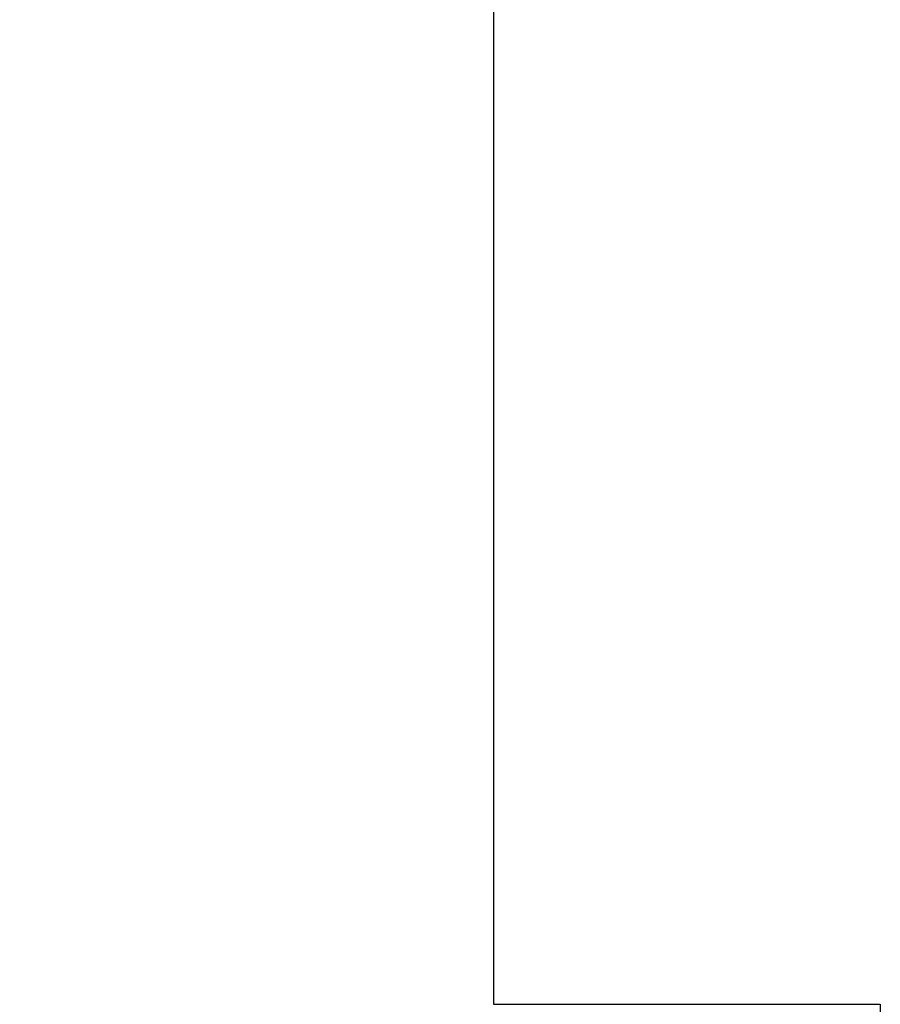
# Model space of a CAD drawing. Header units: millimetres. Extents: x -429 to 420, y -314 to 480.
# Tile 131 of 143: x 261.34 to 268.01, y 144.57 to 152.21. Entities that reach past the tile are written whole.
import ezdxf

# ---------------------------------------------------------------- set-up
doc = ezdxf.new("R2010")
doc.units = ezdxf.units.MM
doc.header["$MEASUREMENT"] = 0
doc.layers.add('Layer 1', color=7, linetype='Continuous')

msp = doc.modelspace()

# ---------------------------------------------------------------- linework, layer by layer
at = {"layer": 'Layer 1', "color": 7, "lineweight": 25}
msp.add_open_spline([(265.0128, 156.5663), (265.0128, 156.5663), (253.0129, 156.5663), (253.0129, 156.5663), (253.0129, 156.5663), (253.0129, 156.5663), (253.0129, 159.5661), (253.0129, 159.5661), (253.0129, 159.5661), (253.0129, 159.5661), (238.0129, 159.5661), (238.0129, 159.5661), (238.0129, 159.5661), (238.0129, 159.5661), (238.0129, 156.5663), (238.0129, 156.5663), (238.0129, 156.5663), (238.0129, 156.5663), (226.013, 156.5663), (226.013, 156.5663), (226.013, 156.5663), (226.013, 156.5663), (226.013, 144.5661), (226.013, 144.5661), (226.013, 144.5661), (226.013, 144.5661), (223.0129, 144.5661), (223.0129, 144.5661), (223.0129, 144.5661), (223.0129, 144.5661), (223.0129, 129.5661), (223.0129, 129.5661), (223.0129, 129.5661), (223.0129, 129.5661), (226.013, 129.5661), (226.013, 129.5661), (226.013, 129.5661), (226.013, 129.5661), (226.013, 117.5662), (226.013, 117.5662), (226.013, 117.5662), (226.013, 117.5662), (238.0129, 117.5662), (238.0129, 117.5662), (238.0129, 117.5662), (238.0129, 117.5662), (238.0129, 114.5663), (238.0129, 114.5663), (238.0129, 114.5663), (238.0129, 114.5663), (253.0129, 114.5663), (253.0129, 114.5663), (253.0129, 114.5663), (253.0129, 114.5663), (253.0129, 117.5662), (253.0129, 117.5662), (253.0129, 117.5662), (253.0129, 117.5662), (265.0128, 117.5662), (265.0128, 117.5662), (265.0128, 117.5662), (265.0128, 117.5662), (265.0128, 129.5661), (265.0128, 129.5661), (265.0128, 129.5661), (265.0128, 129.5661), (268.013, 129.5661), (268.013, 129.5661), (268.013, 129.5661), (268.013, 129.5661), (268.013, 144.5661), (268.013, 144.5661), (268.013, 144.5661), (268.013, 144.5661), (265.0128, 144.5661), (265.0128, 144.5661), (265.0128, 144.5661), (265.0128, 144.5661), (265.0128, 156.5663), (265.0128, 156.5663)], degree=3, knots=[0, 0, 0, 0, 0.047619, 0.047619, 0.047619, 0.047619, 0.095238, 0.095238, 0.095238, 0.095238, 0.142857, 0.142857, 0.142857, 0.142857, 0.190476, 0.190476, 0.190476, 0.190476, 0.238095, 0.238095, 0.238095, 0.238095, 0.285714, 0.285714, 0.285714, 0.285714, 0.333333, 0.333333, 0.333333, 0.333333, 0.380952, 0.380952, 0.380952, 0.380952, 0.428571, 0.428571, 0.428571, 0.428571, 0.47619, 0.47619, 0.47619, 0.47619, 0.52381, 0.52381, 0.52381, 0.52381, 0.571429, 0.571429, 0.571429, 0.571429, 0.619048, 0.619048, 0.619048, 0.619048, 0.666667, 0.666667, 0.666667, 0.666667, 0.714286, 0.714286, 0.714286, 0.714286, 0.761905, 0.761905, 0.761905, 0.761905, 0.809524, 0.809524, 0.809524, 0.809524, 0.857143, 0.857143, 0.857143, 0.857143, 0.904762, 0.904762, 0.904762, 0.904762, 1, 1, 1, 1], dxfattribs=at)

doc.saveas('drawing.dxf')
